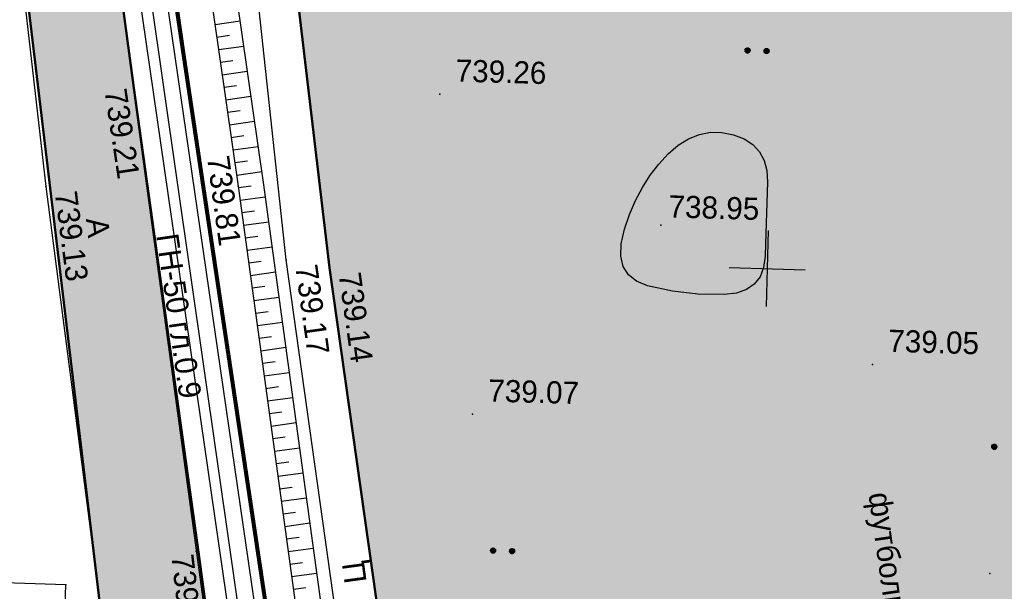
# Model space of a CAD drawing. Header units: millimetres. Extents: x -257011 to 237647566, y 2784933 to 6706507.
# Tile 47 of 256: x 10529859 to 10568698, y 2888420 to 2910977. Entities that reach past the tile are written whole.
import ezdxf

# ---------------------------------------------------------------- set-up
doc = ezdxf.new("R2010")
doc.units = ezdxf.units.MM
doc.header["$LTSCALE"] = 1000
doc.header["$PDMODE"] = 32
doc.header["$PDSIZE"] = 0.3
for name, pattern in [('Д_ТРОТ_ТРУБА', [3, 1.5, -1.5]), ('ДОРОГИ_СТРОЯЩ', [9, 8, -1]), ('ОТКОС_НИЗ', [1.2, 0.2, -1]), ('РА_КОНТУРЫ', [1.5, 0, -1.5])]:
    doc.linetypes.add(name, pattern=pattern)
for name, color, linetype in [('(001) Сетка', 92, 'Continuous'), ('(004) Точки рельефа', 7, 'Continuous'), ('(007) Здания', 7, 'Continuous'), ('(013) Газопровод', 30, 'ИК_Газопровод -------г--------'), ('(022) Возд. Линии', 7, 'Continuous'), ('(025) Дорога', 7, 'Continuous'), ('(031) Горизонтали', 42, 'Continuous'), ('(035) Откосы', 7, 'Continuous'), ('(036) Растительность', 7, 'Continuous'), ('(037) Контуры', 7, 'Continuous'), ('(040) Ограда', 7, 'Continuous')]:
    doc.layers.add(name, color=color, linetype=linetype)
doc.layers.add('.', color=7, linetype='Continuous', lineweight=15)
doc.layers.add('Ф А С А Д', color=250, linetype='Continuous', lineweight=15)
doc.styles.add('BM-431', font='txt')
doc.styles.add('D-431', font='txt', dxfattribs={"width": 2})
doc.styles.get("Standard").update_dxf_attribs({"font": 'ARIALN.TTF'})
doc.styles.add('X_ISO', font='isocpeui.ttf')
doc.linetypes.add('FENCELINE2', pattern='A,6.35,-2.54,[132,ltypeshp.shx,S=2.54,R=0,X=-2.54,Y=0],-2.54,25.4', length=36.83)
doc.linetypes.add('KANALIS_K', pattern='A,1,["<",Standard,S=1.8,R=0,X=-0.9,Y=-0.9],3,-1,["К",Standard,S=1.8,R=0,X=-0.9,Y=-0.9],-1,10', length=16)
doc.linetypes.add('ИК_Газопровод -------г--------', pattern='A,9,-0.6,["Г",Standard,S=1.2,R=0,X=0,Y=-0.6],-1.2', length=10.8)
doc.linetypes.add('ОГРАДА_БЕТ', pattern='A,4,["|",Standard,S=0.8,R=0,X=0,Y=-0.8],4', length=8)

# ---------------------------------------------------------------- blocks, each defined once
blk = doc.blocks.new('*X70')
at = {"color": 0}
for p, q in [((1.8, 2.04), (2.2, 2.04)), ((1.8, 2.03), (2.2, 2.03)), ((1.8, 2.02), (2.2, 2.02)), ((1.8, 2.01), (2.2, 2.01)), ((1.8, 2), (2.2, 2)), ((1.8, 1.99), (2.2, 1.99)), ((1.8, 1.98), (2.2, 1.98)), ((1.8, 1.97), (2.2, 1.97)), ((1.8, 1.96), (2.2, 1.96)), ((1.81, 2.07), (2.19, 2.07)), ((1.81, 2.06), (2.19, 2.06)), ((1.81, 2.05), (2.19, 2.05)), ((1.81, 1.95), (2.19, 1.95)), ((1.81, 1.94), (2.19, 1.94)), ((1.81, 1.93), (2.19, 1.93)), ((1.82, 2.09), (2.18, 2.09)), ((1.82, 2.08), (2.18, 2.08)), ((1.82, 1.92), (2.18, 1.92)), ((1.82, 1.91), (2.18, 1.91)), ((1.83, 2.11), (2.17, 2.11)), ((1.83, 2.1), (2.17, 2.1)), ((1.83, 1.9), (2.17, 1.9)), ((1.83, 1.89), (2.17, 1.89)), ((1.84, 2.12), (2.16, 2.12)), ((1.84, 1.88), (2.16, 1.88)), ((1.85, 2.13), (2.15, 2.13)), ((1.85, 1.87), (2.15, 1.87)), ((1.86, 2.14), (2.14, 2.14)), ((1.86, 1.86), (2.14, 1.86)), ((1.87, 2.15), (2.13, 2.15)), ((1.87, 1.85), (2.13, 1.85)), ((1.88, 2.16), (2.12, 2.16)), ((1.88, 1.84), (2.12, 1.84)), ((1.9, 2.17), (2.11, 2.17)), ((1.9, 1.83), (2.11, 1.83)), ((1.91, 2.18), (2.09, 2.18)), ((1.91, 1.82), (2.09, 1.82)), ((1.94, 2.19), (2.06, 2.19)), ((1.94, 1.81), (2.06, 1.81))]:
    blk.add_line(p, q, dxfattribs=at)
blk = doc.blocks.new('I04100')
blk.add_circle((0, 0), 0.2)
blk.add_blockref('*X70', (-2, -2))
blk = doc.blocks.new('Setka')
at = {"layer": '(001) Сетка'}
for p, q in [((0, 1.5), (0, -1.5)), ((-1.5, 0), (1.5, 0))]:
    blk.add_line(p, q, dxfattribs=at)
blk = doc.blocks.new('kjvklglhl')
at = {"layer": '(004) Точки рельефа'}
for p in [(264.611, 481.335), (276.712, 481.323), (268.865, 477.481), (261.281, 477.255), (285.57, 476.405), (270.84, 474.617), (272.561, 474.353), (294.071, 471.143), (278.354, 468.737), (267.617, 463.029), (298.925, 463.025), (262.508, 461.555), (263.728, 461.757)]:
    blk.add_point(p, dxfattribs=at)
at = {"layer": '(007) Здания'}
for points in [[(260.697, 523.867), (259.102, 523.459), (272.919, 444.041), (279.772, 407.727), (310.568, 407.829), (331.929, 406.641), (338.864, 406.255)], [(262.46, 452.077), (262.508, 461.555), (258.037, 461.577)]]:
    blk.add_lwpolyline(points, dxfattribs=at)
at = {"layer": '(013) Газопровод', "ltscale": 0.5, "flags": 128}
blk.add_lwpolyline([(278.367, 408.415), (257.036, 532.282)], dxfattribs=at)
at = {"layer": '(022) Возд. Линии', "color": 1}
blk.add_lwpolyline([(250.311, 530.231), (261.316, 504.709), (269.524, 457.39), (280.83, 410.667), (321.945, 409.43), (327.393, 409.266)], dxfattribs=at)
at = {"layer": '(025) Дорога', "linetype": 'Д_ТРОТ_ТРУБА', "flags": 128}
for points in [[(276.271, 401.474), (276.032, 403.339), (271.153, 441.699), (264.611, 481.335), (258.554, 519.926), (258.12, 523.201), (258.253, 523.704), (258.69, 524.198), (277.345, 530.037), (292.802, 535.347), (297.832, 536.245), (297.413, 538.591), (292.678, 537.746), (274.449, 531.593), (260.769, 526.931), (259.947, 526.822), (259.362, 527.449), (258.374, 532.486)], [(254.176, 531.447), (254.747, 528.326), (255.283, 519.313), (261.281, 477.255), (267.133, 440.193), (271.605, 408.84), (272.687, 401.176)], [(323.251, 418.267), (300.714, 414.809), (283.138, 412.485), (281.122, 413.564), (275.085, 449.451), (270.84, 474.617), (267.554, 498.57), (282.371, 501.061), (308.67, 505.056), (310.788, 503.765), (314.781, 477.717), (318.108, 454.899), (323.251, 418.267)], [(321.731, 420.742), (316.881, 452.353), (313.048, 477.771), (309.058, 502.896), (307.912, 503.399), (283.734, 499.451), (269.193, 497.303), (272.561, 474.353), (276.62, 450.413), (282.198, 415.2), (283.437, 414.157), (320.719, 419.528), (321.731, 420.742)]]:
    blk.add_lwpolyline(points, dxfattribs=at)
at = {"layer": '(031) Горизонтали', "flags": 128}
blk.add_lwpolyline([(289.718, 475.303), (289.673, 474.853), (289.54, 474.48), (289.322, 474.181), (289.016, 473.959), (288.625, 473.811), (288.146, 473.74), (287.113, 473.724), (286.101, 473.812), (285.11, 474.003), (284.674, 474.165), (284.348, 474.41), (284.132, 474.735), (284.026, 475.143), (284.029, 475.632), (284.143, 476.203), (284.328, 476.797), (284.549, 477.356), (284.805, 477.878), (285.096, 478.364), (285.423, 478.814), (285.784, 479.229), (286.171, 479.582), (286.573, 479.849), (286.99, 480.03), (287.422, 480.124), (287.869, 480.131), (288.331, 480.053), (288.761, 479.9), (289.112, 479.687), (289.385, 479.413), (289.58, 479.078), (289.695, 478.682), (289.732, 478.225), (289.721, 475.79)], close=True, dxfattribs=at)
at = {"layer": '(035) Откосы'}
for p, q in [((268.757, 483.982), (267.771, 483.811)), ((268.349, 483.404), (267.856, 483.319)), ((268.927, 482.997), (267.941, 482.826)), ((268.519, 482.419), (268.027, 482.334)), ((269.097, 482.012), (268.112, 481.841)), ((268.69, 481.434), (268.197, 481.349)), ((269.267, 481.026), (268.282, 480.856)), ((268.86, 480.449), (268.367, 480.364)), ((269.438, 480.041), (268.452, 479.871)), ((269.03, 479.464), (268.537, 479.379)), ((269.608, 479.056), (268.622, 478.886)), ((269.2, 478.479), (268.708, 478.393)), ((269.778, 478.071), (268.793, 477.901)), ((269.371, 477.49), (268.877, 477.408)), ((269.945, 477.078), (268.959, 476.915)), ((269.534, 476.503), (269.04, 476.422)), ((270.108, 476.092), (269.122, 475.929)), ((269.697, 475.517), (269.203, 475.436)), ((270.271, 475.106), (269.285, 474.942)), ((269.86, 474.531), (269.366, 474.449)), ((270.435, 474.119), (269.448, 473.956)), ((270.023, 473.545), (269.529, 473.463)), ((270.598, 473.133), (269.611, 472.97)), ((270.186, 472.558), (269.692, 472.477)), ((270.761, 472.147), (269.774, 471.984)), ((270.349, 471.572), (269.856, 471.49)), ((270.924, 471.16), (269.937, 470.997)), ((270.512, 470.586), (270.019, 470.504)), ((271.087, 470.174), (270.1, 470.011)), ((270.675, 469.599), (270.182, 469.518)), ((271.25, 469.188), (270.263, 469.025)), ((270.838, 468.613), (270.345, 468.531)), ((271.413, 468.201), (270.426, 468.038)), ((271.001, 467.627), (270.508, 467.545)), ((271.576, 467.215), (270.589, 467.052)), ((271.164, 466.64), (270.671, 466.559)), ((271.739, 466.229), (270.752, 466.066)), ((271.327, 465.654), (270.834, 465.573)), ((271.902, 465.242), (270.915, 465.079)), ((271.49, 464.668), (270.997, 464.586)), ((272.065, 464.256), (271.078, 464.093)), ((271.653, 463.681), (271.16, 463.6)), ((272.228, 463.27), (271.241, 463.107)), ((271.816, 462.695), (271.323, 462.614)), ((272.391, 462.284), (271.404, 462.12)), ((271.979, 461.709), (271.486, 461.627))]:
    blk.add_line(p, q, dxfattribs=at)
blk.add_lwpolyline([(320.534, 458.04), (317.903, 475.66), (312.574, 506.915), (312.192, 507.383), (311.596, 507.687), (310.502, 508.023), (284.392, 504.328), (278.337, 503.244), (265.243, 500.775), (264.939, 500.462), (264.803, 499.989), (265.706, 495.765), (268.865, 477.481), (274.213, 445.131)], dxfattribs=at)
at = {"layer": '(035) Откосы', "linetype": 'ОТКОС_НИЗ'}
blk.add_lwpolyline([(319.844, 457.028), (319.619, 457.386), (319.514, 458.099), (316.916, 475.502), (311.633, 506.487), (311.551, 506.587), (311.219, 506.757), (310.421, 507.002), (284.551, 503.341), (278.518, 502.26), (265.85, 499.872), (266.688, 495.955), (269.851, 477.647), (275.2, 445.294), (281.12, 409.861), (281.136, 409.822), (281.351, 409.621), (310.666, 409.479), (317.618, 409.281), (323.511, 408.859), (324.497, 408.587)], dxfattribs=at)
at = {"layer": '(037) Контуры', "linetype": 'РА_КОНТУРЫ', "flags": 128}
blk.add_lwpolyline([(258.067, 462.45), (261.257, 462.45), (261.556, 462.796), (261.556, 463.356), (254.809, 507.098), (253.694, 509.062), (251.962, 510.299), (250.154, 510.72), (247.704, 510.72)], dxfattribs=at)
at = {"layer": '(040) Ограда', "linetype": 'ОГРАДА_БЕТ', "ltscale": 0.5, "flags": 128}
blk.add_lwpolyline([(260.797, 523.48), (259.559, 523.163), (273.312, 444.113), (280.104, 408.128), (310.579, 408.229), (324.695, 407.444)], dxfattribs=at)
at = {"layer": '(001) Сетка'}
blk.add_blockref('Setka', (289.817, 474.81), dxfattribs=at)
at = {"layer": '(036) Растительность', "linetype": 'Continuous', "xscale": 0.5, "yscale": 0.5, "zscale": 0.5}
for p in [(288.797, 483.398), (289.547, 483.398), (298.967, 468.038), (279.319, 463.388), (280.069, 463.388)]:
    blk.add_blockref('I04100', p, dxfattribs=at)
at = {"layer": '(004) Точки рельефа', "style": 'D-431'}
for s, p in [('739.26', (277.312, 481.843)), ('738.95', (285.857, 476.72)), ('739.05', (294.671, 471.663)), ('739.07', (278.954, 469.257))]:
    blk.add_text(s, height=0.875, dxfattribs=at).set_placement(p)
for s, rotation, p in [('739.21', 280.1961, (263.48, 481.105)), ('739.81', 279.3867, (267.601, 478.582)), ('739.13', 278.9731, (261.637, 477.02)), ('739.17', 279.5746, (271.198, 474.385)), ('739.14', 279.6237, (272.919, 474.122)), ('739.29', 278.2311, (266.633, 462.833))]:
    blk.add_text(s, height=0.875, rotation=rotation, dxfattribs=at).set_placement(p)
at = {"layer": '(007) Здания', "color": 0, "insert": (294.923, 466.185), "char_height": 0.88, "width": 15.10641, "attachment_point": 1, "rotation": 279.6237, "style": 'BM-431'}
blk.add_mtext('футбольное поле', dxfattribs=at)
at = {"layer": '(013) Газопровод', "color": 0, "linetype": 'Continuous', "style": 'BM-431'}
blk.add_text('ГН-50 гл.0.9', height=0.875, rotation=279.7711, dxfattribs=at).set_placement((265.682, 475.449))
at = {"layer": '(025) Дорога', "linetype": 'ДОРОГИ_СТРОЯЩ', "style": 'BM-431'}
for s, rotation, p in [('A', 278.0382, (262.898, 476.016)), ('Ц', 99.3824, (274.37, 462.014))]:
    blk.add_text(s, height=0.875, rotation=rotation, dxfattribs=at).set_placement(p)

msp = doc.modelspace()

# ---------------------------------------------------------------- hatches: boundary and pattern name
at = {"layer": '.', "lineweight": 50, "ltscale": 1000, "transparency": 33554687}
h = msp.add_hatch(color=256, dxfattribs=at)
h.dxf.hatch_style = 1
h.set_gradient(color1=(132, 132, 132), color2=(132, 132, 132), tint=1)
h.paths.add_polyline_path([(10529020.873, 2950278.953), (10529434.846, 2951129.996), (10530312.615, 2951474.606), (10564486.827, 2961603.879), (10568673.393, 2962167.123), (10568029.282, 2964581.005), (10563976.259, 2963984.407), (10551817.295, 2960256.889), (10531776.602, 2954070.516), (10530916.392, 2954288.73), (10530443.565, 2954913.711), (10530189.166, 2955930.624), (10529503.727, 2959640.798), (10525251.495, 2958722.282), (10525662.1, 2955490.266), (10526021.427, 2946409.822), (10540246.255, 2827424.621), (10544032.338, 2827877.252), (10541475.259, 2852720.88), (10539815.235, 2868401.48), (10536923.167, 2889877.668), (10534366.853, 2908291.129), (10531499.581, 2929600.97)])
at = {"layer": 'Ф А С А Д', "linetype": 'KANALIS_K', "ltscale": 1000}
h = msp.add_hatch(dxfattribs=at)
h.set_pattern_fill('CROSS', color=92, scale=40, angle=95)
h.set_pattern_definition([(95, (314469.7, -2921394.75), (-275.171012, 230.8958947), [127, -381]), (185, (314527.42, -2921325.95), (-230.8958947, -275.171012), [127, -381])])
h.paths.add_polyline_path([(10569324.325, 2928023.136), (10574214.219, 2928681.172), (10579371.644, 2928681.172), (10581825.893, 2909819.065), (10582653.275, 2903460.228), (10585769.708, 2877944.35), (10589729.272, 2846209.516), (10588683.56, 2845024.841), (10569974.481, 2842864.01), (10551265.403, 2840703.18), (10550056.112, 2841780.696), (10545470.277, 2877136.464), (10542085.399, 2901181.606), (10539364.503, 2924217.086)])

# ---------------------------------------------------------------- linework, layer by layer
at = {"lineweight": 50, "ltscale": 1000}
for points in [[(10544032.338, 2827877.252), (10541475.259, 2852720.88), (10539815.235, 2868401.48), (10536923.167, 2889877.668), (10534366.853, 2908291.129), (10531499.581, 2929600.97), (10529020.873, 2950278.953), (10529434.846, 2951129.996), (10530312.615, 2951474.606), (10564486.827, 2961603.879), (10568673.393, 2962167.123)], [(10525251.495, 2958722.282), (10525662.1, 2955490.266), (10526021.427, 2946409.822), (10540241.377, 2827465.427)], [(10574214.219, 2928681.172), (10579371.644, 2928681.172), (10579940.396, 2924310.033), (10582653.275, 2903460.228), (10585769.708, 2877944.35), (10589729.272, 2846209.516), (10588683.56, 2845024.841), (10569974.481, 2842864.01), (10551265.403, 2840703.18), (10550056.112, 2841780.696), (10545470.277, 2877136.464), (10542085.399, 2901181.606), (10539364.503, 2924217.086), (10574214.219, 2928681.172)]]:
    msp.add_lwpolyline(points, dxfattribs=at)
at = {"color": 1, "ltscale": 0.1, "const_width": 100}
msp.add_lwpolyline([(10558520.369, 2959104.139), (10530246.566, 2950275.976), (10547576.629, 2834199.244), (10578724.379, 2833453.383), (10606291.637, 2831213.025), (10607234.154, 2854633.132), (10632160.68, 2854400.641), (10639829.239, 2852803.937), (10640628.025, 2862384.206), (10648831.25, 2861840.467), (10648861.398, 2862295.302), (10656757.498, 2861688.946), (10656703.95, 2860991.623), (10678475.259, 2859435.354), (10680852.636, 2885635.093), (10681109.637, 2890952.133), (10681026.246, 2906217.256), (10682107.641, 2958413.917)], dxfattribs=at)
at = {"color": 2, "linetype": 'FENCELINE2', "lineweight": 80, "ltscale": 0.1}
msp.add_lwpolyline([(10531681.704, 2950730.87), (10530246.566, 2950275.976), (10547576.629, 2834199.244), (10578724.379, 2833453.383), (10606291.637, 2831213.025), (10607234.154, 2854633.132), (10612395.726, 2854584.99)], dxfattribs=at)

# ---------------------------------------------------------------- block references
at = {"lineweight": 5, "xscale": 999.9999999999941, "yscale": 999.9999999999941, "zscale": 999.9999999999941, "rotation": 358.3893224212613}
msp.add_blockref('kjvklglhl', (10256299.447, 2434677.112), dxfattribs=at)

# ---------------------------------------------------------------- texts
at = {"color": 7, "ltscale": 30, "insert": (10049091.702, 2929588.156, -75415.319), "char_height": 1784.436705, "width": 106220.7207, "attachment_point": 1, "style": 'X_ISO'}
msp.add_mtext('                               ПОЯСНИТЕЛЬНАЯ ЗАПИСКА\\P\\pi4401.50942;    Проект энергоснабжения {\\C256; Samarqand viloyati Toyloq tumani "Хоnсhоrbоg\'" МFY dagi 11-son maktabni rekonstruksiya qilish. (360 o\'quvchi o\'rinli qo\'shimcha bino qurish).\\P\\pi0;}выполнен на основании ТУ САМ ПТЭС за №18238252188 от  01.07.2026 г.       \\P    Установленная мощность Ру=93,4 кВт.\\P    Расчетная мощность Рр=84 кВт.    \\P    По надежности энергоснабжение объект относятся к потребителям II категории.\\P    {\\C256;Точкой подключения основного источника электроснабжения принять ближайшую существующую в./в опору ВЛ-10 кВ фид. "\\C0;233\\C256;", на которой необходимо установить ПМ-10, ВЛ-10 кВ выполнено кабелем АПвПу-3(1х70) мм2 длиной 60 м в траншее в земле до проектного ТП.}\\P    Предусмотрена установка ТП-ГКТП с ТМ-100кВА.\\P    От ТП предусмотрена прокладка кабеля {\\C0;АВВГ} разного сечения в траншее в земле  до щитов объекта.  \\P    {\\C256;\\c0;Для резервного энергоснабжения теплонососа предусмотрена установка ДЭС мощностью 10 кВт. \\P\\C256;   } Наружное освещение территории объекта выполнено LED светильниками на установленными на металлических опорах. Управление наружным освещением предусмотрено комплектно.\\P    Кабели прокладываются в траншее на глубину 0,7 м от планировочной отметки земли в слое песка по 10см в каждую сторону. Все пересечения и сближении кабельных линий с подземными инженерными коммуникациями выполнить согласно норм и в местах пересечения кабель проложить в а/цементных трубах Д=100мм.                                         \\P    Учет электроэнергии предусмотрен электронным активно-реактивным счетчикам ЕХ-518 прямого включения с системой АИИСКУЭ на н./в. щите  проектного ТП, установленного в отдельном запирающемся  шкафу. \\P     Проектом предусмотрен контур заземления проектной  трансформаторной подстанции, всех щитов, ГРЩ и ДЭС. Сопротивление  растеканию тока не должно превышать 4 ома для ТП, всех  щитов, ГРЩ,  ДЭС.\\P  При производстве электромонтажных работ выполнять требования ПУЭ и ПТБ.', dxfattribs=at)
at = {"color": 7, "lineweight": 30, "insert": (10454675.044, 2905395.586), "char_height": 939.4258, "width": 8914.89017, "attachment_point": 1}
msp.add_mtext('\\pi2351.83787;{\\fTimes New Roman|b0|i0|c204|p18;\\C256;Qurilish         \\P\\pi2708.16847;  hajmi\\P\\pi3422.97631;   m³}', dxfattribs=at)

doc.saveas('drawing.dxf')
